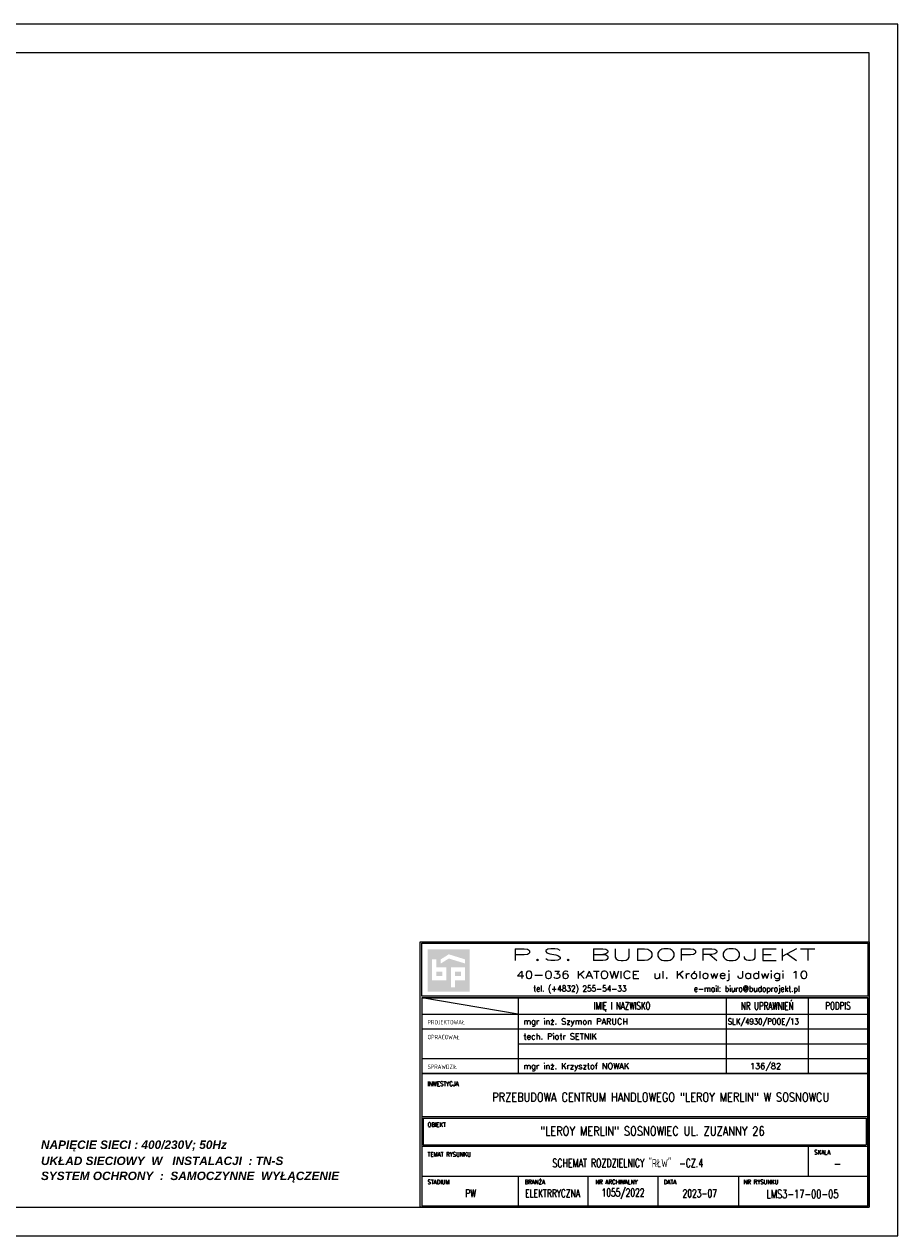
# Model space of a CAD drawing. Extents: x 45023 to 80158, y -8440 to -2500.
# Tile 14 of 14: x 75878 to 80158, y -8440 to -2500. Entities that reach past the tile are written whole.
import ezdxf
from ezdxf.enums import TextEntityAlignment as Align

# ---------------------------------------------------------------- set-up
doc = ezdxf.new("R2010")
doc.units = 0
doc.header["$MEASUREMENT"] = 0
for name, color, linetype in [('_TAB-TEXT', 7, 'Continuous'), ('_TABLICZKA', 7, 'Continuous'), ('R-RAM', 10, 'Continuous'), ('TABLICZKA', 7, 'Continuous')]:
    doc.layers.add(name, color=color, linetype=linetype)
doc.styles.add('ROMANS', font='romans', dxfattribs={"height": 3})
doc.styles.add('STYLE1', font='arial.ttf')

msp = doc.modelspace()

# ---------------------------------------------------------------- hatches: boundary and pattern name
at = {"layer": '_TABLICZKA'}
h = msp.add_hatch(color=256, dxfattribs=at)
h.paths.add_polyline_path([(78060, -7035.8), (77854.6, -7035.8), (77854.6, -7244.1), (78060, -7244.1)])
h.paths.add_polyline_path([(78038.2, -7085.3), (78038.2, -7105.7), (77958, -7080.9), (77918.7, -7105.7), (77918.7, -7085.3), (77958, -7060.5)], flags=16)
h.paths.add_polyline_path([(78038.2, -7124.6), (78038.2, -7187.3), (77988.6, -7187.3), (77988.6, -7222.2), (77968.2, -7222.2), (77968.2, -7124.6)], flags=16)
h.paths.add_polyline_path([(78017.8, -7145), (78017.8, -7166.9), (77988.6, -7166.9), (77988.6, -7145)], flags=0)
h.paths.add_polyline_path([(77946.4, -7124.6), (77946.4, -7187.3), (77876.4, -7187.3), (77876.4, -7085.3), (77896.8, -7085.3), (77896.8, -7124.6)], flags=16)
h.paths.add_polyline_path([(77926, -7145), (77926, -7166.9), (77896.8, -7166.9), (77896.8, -7145)], flags=0)

# ---------------------------------------------------------------- linework, layer by layer
at = {"elevation": 0}
msp.add_lwpolyline([(72003.1, -8300.4), (80018.2, -8300.4), (80018.2, -2640.4), (72003.1, -2640.4)], close=True, dxfattribs=at)
at = {"layer": '_TABLICZKA'}
for p, q in [((78297.4, -7273.2, 0), (78297.4, -7644.8, 0)), ((79317.3, -7273.2, 0), (79317.3, -7644.8, 0)), ((79719.5, -7273.2, 0), (79719.5, -7644.8, 0)), ((77825.4, -7353.4, 0), (80010.9, -7353.4, 0)), ((77825.4, -7426.2, 0), (80010.9, -7426.2, 0)), ((78297.4, -7499.1, 0), (80010.9, -7499.1, 0)), ((77825.4, -7571.9, 0), (80010.9, -7571.9, 0)), ((77825.4, -7856, 0), (80010.9, -7856, 0)), ((77832.7, -7863.3, 0), (77832.7, -7994.4, 0)), ((77832.7, -7863.3, 0), (80003.6, -7863.3, 0)), ((80003.6, -7863.3, 0), (80003.6, -7994.4, 0)), ((77825.4, -8001.7, 0), (80010.9, -8001.7, 0)), ((77832.7, -7994.4, 0), (80003.6, -7994.4, 0)), ((79719.5, -8001.7, 0), (79719.5, -8147.4, 0)), ((77825.4, -8147.4, 0), (80010.9, -8147.4, 0)), ((78297.4, -8147.4, 0), (78297.4, -8293.1, 0)), ((78639.8, -8147.4, 0), (78639.8, -8293.1, 0)), ((78982.2, -8147.4, 0), (78982.2, -8293.1, 0)), ((79377.1, -8147.4, 0), (79377.1, -8293.1, 0)), ((79377.1, -8147.4, 0), (79377.1, -8293.1, 0))]:
    msp.add_line(p, q, dxfattribs=at)
at = {"layer": '_TABLICZKA', "elevation": 0}
for points in [[(77818.2, -8300.4), (77818.2, -6999.3), (80018.2, -6999.3), (80018.2, -8300.4)], [(77825.4, -7266), (77825.4, -7006.6), (80010.9, -7006.6), (80010.9, -7266)]]:
    msp.add_lwpolyline(points, close=True, dxfattribs=at)
msp.add_lwpolyline([(78297.4, -7353.4), (77825.4, -7273.2), (77825.4, -7644.8), (80010.9, -7644.8), (77825.4, -7644.8), (77825.4, -8293.1), (80010.9, -8293.1), (80010.9, -7644.8), (80010.9, -7273.2), (77825.4, -7273.2), (80010.9, -7273.2)], dxfattribs=at)
at = {"layer": 'R-RAM', "color": 8, "lineweight": 9, "ltscale": 20, "elevation": 0}
msp.add_lwpolyline([(71758.2, -8440.4), (80158.2, -8440.4), (80158.2, -2500.4), (71758.2, -2500.4)], close=True, dxfattribs=at)

# ---------------------------------------------------------------- texts
at = {"layer": '_TAB-TEXT', "style": 'ROMANS'}
for s, height, p in [('mgr inż. Szymon PARUCH', 29.139, (78324, -7413.2, 0)), ('tech. Piotr SETNIK', 29.139, (78324, -7486.1, 0)), ('mgr inż. Krzysztof NOWAK', 29.139, (78324, -7631.7, 0)), ('136/82', 29.14, (79434.1, -7631.7, 0))]:
    msp.add_text(s, height=height, dxfattribs=at).set_placement(p, align=Align.BOTTOM_LEFT)
at = {"layer": '_TAB-TEXT', "style": 'ROMANS', "width": 0.85}
msp.add_text('SLK/4930/POOE/13', height=29.139, dxfattribs=at).set_placement((79325.3, -7413.2, 0), align=Align.BOTTOM_LEFT)
at = {"layer": '_TAB-TEXT', "style": 'ROMANS'}
for s, height, width, p in [('PRZEBUDOWA CENTRUM HANDLOWEGO "LEROY MERLIN" W SOSNOWCU', 44, 0.8, (78996.6, -7760.9, 0)), ('"LEROY MERLIN" SOSNOWIEC UL. ZUZANNY 26', 44, 0.8, (78955.9, -7927.1, 0)), ('SCHEMAT ROZDZIELNICY "RŁW"  -CZ.4', 40.333, 0.7, (78835.3, -8080.1, 0)), ('-', 43.7, 0.75, (79862.7, -8086, 0)), ('PW', 38.5, 0.7, (78065.1, -8232.3, 0)), ('ELEKTRRYCZNA', 38.5, 0.7, (78466.7, -8232.3, 0)), ('1055/2022', 38.5, 0.7, (78811.9, -8231.1, 0)), ('2023-07', 38.5, 0.7, (79188.1, -8232.7, 0)), ('LMS3-17-00-05', 42.167, 0.7, (79691.2, -8235.6, 0))]:
    msp.add_text(s, height=height, dxfattribs=dict(at, width=width)).set_placement(p, align=Align.MIDDLE)
at = {"layer": '_TABLICZKA', "linetype": 'Continuous', "lineweight": 25, "ltscale": 20, "style": 'ROMANS', "width": 2}
msp.add_text('P.S. BUDOPROJEKT', height=58.278, dxfattribs=at).set_placement((79010.1, -7062.1, 0), align=Align.MIDDLE)
at = {"layer": '_TABLICZKA', "linetype": 'Continuous', "ltscale": 20, "style": 'ROMANS'}
for s, height, width, p in [('40-036 KATOWICE  ul. Królowej Jadwigi 10', 36.424, 1.33, (79004, -7165.8, 0)), ('tel. (+4832) 255-54-33', 29.139, 0.9, (78600.7, -7230.6, 0)), ('e-mail: biuro@budoprojekt.pl', 29.139, 0.9, (79418.2, -7233.2, 0))]:
    msp.add_text(s, height=height, dxfattribs=dict(at, width=width)).set_placement(p, align=Align.MIDDLE)
at = {"layer": '_TABLICZKA', "style": 'ROMANS', "width": 0.7}
for s, height, p in [('IMIĘ I NAZWISKO', 36.424, (78807.3, -7317.1, 0)), ('NR UPRAWNIEŃ', 36.424, (79518.4, -7307.6, 0)), ('PODPIS', 36.42, (79865.2, -7312.8, 0))]:
    msp.add_text(s, height=height, dxfattribs=at).set_placement(p, align=Align.MIDDLE)
at = {"layer": '_TABLICZKA', "style": 'ROMANS', "width": 0.8}
for s, height, p in [('PROJEKTOWAŁ', 21.854, (77854.3, -7410.7, 0)), ('OPRACOWAŁ', 21.85, (77854.3, -7483.6, 0)), ('SPRAWDZIŁ', 21.85, (77854.3, -7629.2, 0)), ('INWESTYCJA', 21.85, (77854.3, -7712.7, 0)), ('OBIEKT', 21.85, (77854.3, -7913.4, 0)), ('TEMAT RYSUNKU', 21.854, (77854.3, -8059, 0))]:
    msp.add_text(s, height=height, dxfattribs=at).set_placement(p, align=Align.BOTTOM_LEFT)
for s, height, p in [('SKALA', 21.85, (79788.2, -8041.8, 0)), ('STADIUM', 21.85, (77907.9, -8187.5, 0)), ('BRANŻA', 21.85, (78379.8, -8187.5, 0)), ('NR ARCHIWALNY', 21.854, (78779.7, -8187.5, 0)), ('DATA', 21.85, (79042.1, -8187.5, 0)), ('NR RYSUNKU', 21.85, (79488.1, -8187.5, 0))]:
    msp.add_text(s, height=height, dxfattribs=at).set_placement(p, align=Align.CENTER)
at = {"layer": 'TABLICZKA', "color": 9, "char_height": 41.472, "attachment_point": 1, "style": 'STYLE1'}
for s, insert in [('{\\fArial|b1|i1|c238|p34;NAPIĘCIE SIECI : 400/230V; 50Hz}', (75959.6, -7973.2, 0)), ('{\\fArial|b1|i1|c238|p34;UKŁAD SIECIOWY  W   INSTALACJI  : TN-S}', (75959.6, -8052.2, 0)), ('{\\fArial|b1|i1|c238|p34;SYSTEM OCHRONY  :  SAMOCZYNNE  WYŁĄCZENIE}', (75959.6, -8125.9, 0))]:
    msp.add_mtext(s, dxfattribs=dict(at, insert=insert))

doc.saveas('drawing.dxf')
